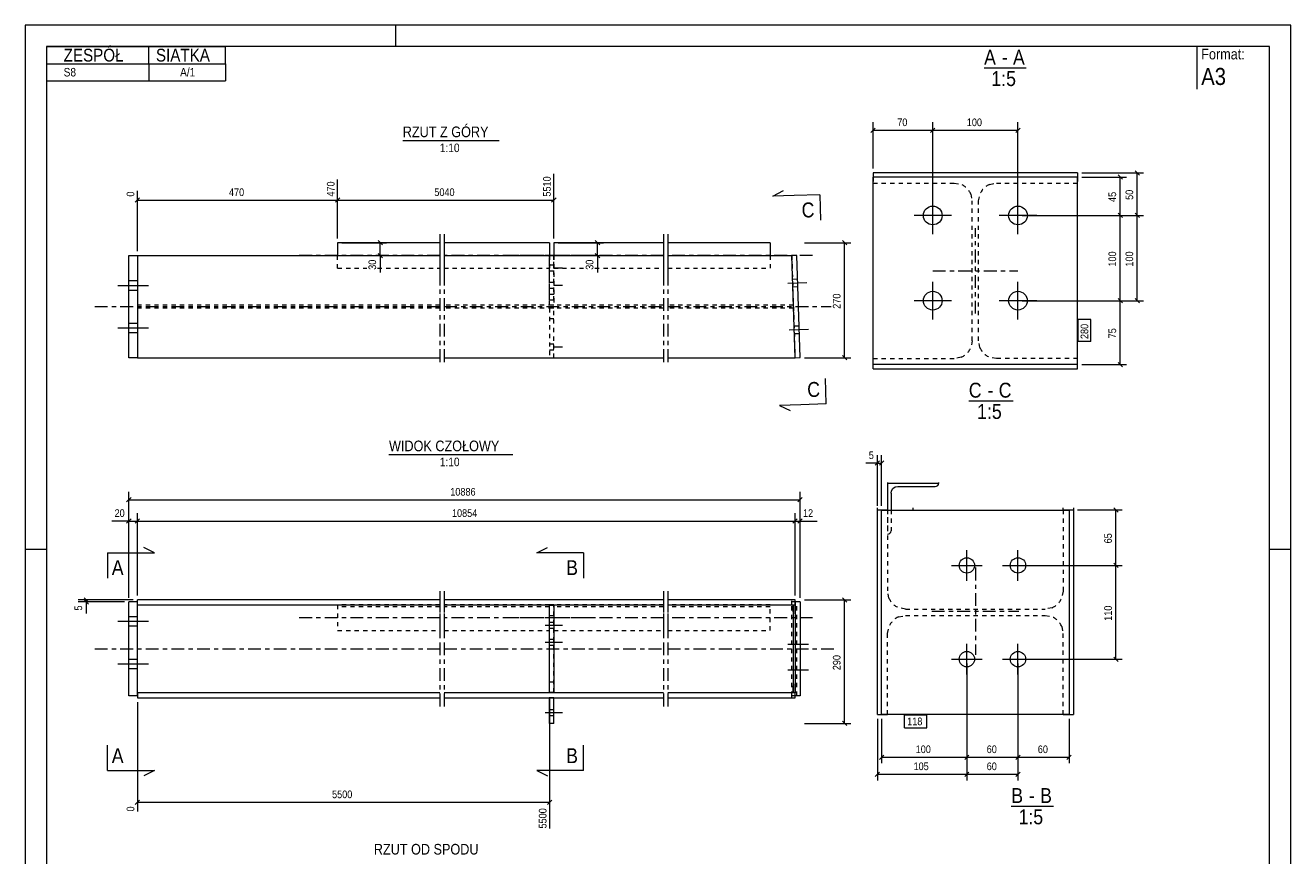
# Model space of a CAD drawing. Header units: millimetres. Extents: x 0 to 297, y 0 to 420.
# Tile 2 of 2: x 0 to 297, y 225 to 420. Entities that reach past the tile are written whole.
import ezdxf

# ---------------------------------------------------------------- set-up
doc = ezdxf.new("R2010")
doc.units = ezdxf.units.MM
for name, pattern in [('XKITLINE00', [0]), ('XKITLINE01', [4, 1, -1, 1, -1]), ('XKITLINE02', [4, 2, -2]), ('XKITLINE03', [6, 3, -1, 1, -1])]:
    doc.linetypes.add(name, pattern=pattern)
for name, color, linetype, lineweight in [('Arkusz rysunku', 3, 'Continuous', 0), ('Element', 2, 'Continuous', 0), ('Inny typ obiektu', 7, 'Continuous', 0), ('Przekrój', 7, 'Continuous', 0), ('Wymiar', 4, 'Continuous', 0), ('Znak elementu', 2, 'Continuous', 0), ('Śruba', 3, 'Continuous', 0)]:
    doc.layers.add(name, color=color, linetype=linetype, lineweight=lineweight)
doc.styles.add('ARIAL', font='ARIAL.TTF')

msp = doc.modelspace()

# ---------------------------------------------------------------- linework, layer by layer
at = {"layer": 'Arkusz rysunku', "linetype": 'XKITLINE00', "lineweight": 0}
for p, q in [((297, 420), (0, 420)), ((0, 420), (0, 0)), ((87, 415), (87, 420)), ((297, 0), (297, 420)), ((292, 415), (5, 415)), ((5, 415), (5, 5)), ((292, 5), (292, 415)), ((5, 297), (0, 297)), ((297, 297), (292, 297))]:
    msp.add_line(p, q, dxfattribs=at)
at = {"layer": 'Element', "linetype": 'XKITLINE00', "lineweight": 0}
for p, q in [((246.99, 385.38), (198.99, 385.38)), ((198.99, 385.38), (198.99, 384.38)), ((198.99, 340.38), (198.99, 384.38)), ((246.99, 384.38), (198.99, 384.38)), ((246.99, 385.38), (246.99, 384.38)), ((246.99, 340.38), (246.99, 384.38)), ((97.3, 368.98), (73.3, 368.98)), ((73.3, 368.98), (73.3, 365.98)), ((123.05, 368.98), (98.3, 368.98)), ((123.05, 368.98), (123.05, 365.98)), ((149.8, 368.98), (124.05, 368.98)), ((124.05, 368.98), (124.05, 365.98)), ((174.8, 368.98), (150.8, 368.98)), ((174.8, 368.98), (174.8, 365.98)), ((24.3, 365.98), (26.3, 365.98)), ((24.3, 341.98), (24.3, 365.98)), ((26.3, 365.98), (26.3, 341.98)), ((26.3, 365.98), (97.3, 365.98)), ((98.3, 365.98), (149.8, 365.98)), ((150.8, 365.98), (179.9, 365.98)), ((181.1, 366.01), (179.9, 365.97)), ((180.66, 341.98), (179.9, 365.98)), ((181.86, 342.02), (181.1, 366.01)), ((26.3, 341.98), (24.3, 341.98)), ((26.3, 341.98), (97.3, 341.98)), ((98.3, 341.98), (149.8, 341.98)), ((150.8, 341.98), (180.66, 341.98)), ((180.66, 341.99), (181.86, 342.02)), ((246.99, 340.38), (198.99, 340.38)), ((198.99, 339.38), (198.99, 340.38)), ((198.99, 339.38), (246.99, 339.38)), ((246.99, 339.38), (246.99, 340.38)), ((202.39, 312.75), (202.39, 306.59)), ((202.39, 312.59), (214.39, 312.59)), ((213.59, 311.79), (213.89, 311.85)), ((213.89, 311.85), (214.15, 312.02)), ((214.15, 312.02), (214.32, 312.28)), ((214.32, 312.28), (214.39, 312.59)), ((214.39, 312.59), (214.39, 312.75)), ((203.19, 310.19), (203.31, 310.8)), ((203.19, 310.19), (203.19, 306.26)), ((203.31, 310.8), (203.65, 311.32)), ((203.65, 311.32), (204.17, 311.67)), ((204.17, 311.67), (204.79, 311.79)), ((204.79, 311.79), (213.59, 311.79)), ((199.99, 306.27), (199.99, 306.75)), ((199.99, 258.25), (199.99, 306.27)), ((199.99, 306.27), (202.39, 306.27)), ((200.99, 306.26), (244.99, 306.26)), ((200.99, 258.26), (200.99, 306.26)), ((202.39, 306.59), (202.39, 306.26)), ((243.59, 306.27), (243.59, 306.75)), ((243.59, 306.26), (243.59, 306.27)), ((243.59, 306.27), (245.99, 306.27)), ((244.99, 306.26), (244.99, 258.26)), ((245.99, 306.75), (245.99, 258.25)), ((26.3, 283.98), (26.3, 285.18)), ((97.3, 285.18), (26.3, 285.18)), ((149.8, 285.18), (98.3, 285.18)), ((180.66, 285.18), (150.8, 285.18)), ((180.66, 283.98), (180.66, 285.18)), ((24.3, 262.68), (24.3, 284.68)), ((26.3, 284.68), (24.3, 284.68)), ((26.3, 262.68), (26.3, 284.68)), ((26.3, 283.98), (97.3, 283.98)), ((98.3, 283.98), (149.8, 283.98)), ((123.05, 263.38), (123.05, 283.98)), ((124.05, 283.98), (124.05, 263.38)), ((150.8, 283.98), (180.66, 283.98)), ((180.3, 282.68), (180.29, 281.88)), ((180.31, 283.36), (180.3, 282.68)), ((180.33, 283.82), (180.31, 283.36)), ((180.36, 283.98), (180.33, 283.82)), ((181.86, 284.68), (180.66, 284.68)), ((180.66, 283.98), (180.66, 263.38)), ((181.86, 284.68), (181.86, 262.68)), ((180.29, 265.48), (180.29, 281.88)), ((180.29, 265.48), (180.3, 264.67)), ((180.3, 264.67), (180.31, 263.99)), ((26.3, 262.68), (24.3, 262.68)), ((26.3, 263.38), (26.3, 262.18)), ((97.3, 263.38), (26.3, 263.38)), ((26.3, 262.18), (97.3, 262.18)), ((149.8, 263.38), (98.3, 263.38)), ((98.3, 262.18), (149.8, 262.18)), ((123.05, 256.18), (123.05, 262.18)), ((124.05, 256.18), (124.05, 262.18)), ((180.66, 263.38), (150.8, 263.38)), ((150.8, 262.18), (180.66, 262.18)), ((180.31, 263.99), (180.33, 263.54)), ((180.33, 263.54), (180.36, 263.38)), ((180.66, 262.18), (180.66, 263.38)), ((181.86, 262.68), (180.66, 262.68)), ((124.05, 256.18), (123.05, 256.18)), ((199.99, 258.25), (202.39, 258.25)), ((244.99, 258.26), (200.99, 258.26)), ((202.39, 258.25), (202.39, 258.26)), ((243.59, 258.25), (243.59, 258.26)), ((243.59, 258.25), (245.99, 258.25))]:
    msp.add_line(p, q, dxfattribs=at)
at = {"layer": 'Element', "linetype": 'XKITLINE01', "lineweight": 0}
for p, q in [((198.99, 384.38), (198.99, 382.98)), ((246.99, 384.38), (246.99, 382.98)), ((198.99, 382.98), (218.04, 382.98)), ((218.04, 382.98), (219.64, 382.66)), ((221.92, 380.39), (222.24, 378.78)), ((223.74, 378.78), (224.05, 380.39)), ((226.33, 382.66), (227.94, 382.98)), ((227.94, 382.98), (246.99, 382.98)), ((222.24, 345.98), (222.24, 378.78)), ((223.74, 345.98), (223.74, 378.78)), ((26.3, 365.98), (26.3, 341.98)), ((73.3, 362.98), (73.3, 365.98)), ((124.05, 365.98), (123.05, 365.98)), ((123.05, 355.48), (123.05, 365.98)), ((123.05, 365.98), (123.05, 362.98)), ((123.05, 354.35), (123.05, 365.95)), ((123.05, 365.95), (124.05, 365.95)), ((124.05, 355.48), (124.05, 365.98)), ((124.05, 362.98), (124.05, 365.98)), ((124.05, 365.95), (124.05, 354.35)), ((174.8, 365.98), (174.8, 362.98)), ((179.9, 365.97), (180.66, 341.99)), ((73.3, 362.98), (80.18, 362.98)), ((82.7, 362.98), (97.3, 362.98)), ((98.3, 362.98), (123.05, 362.98)), ((124.05, 362.98), (131.18, 362.98)), ((133.7, 362.98), (149.8, 362.98)), ((150.8, 362.98), (174.8, 362.98)), ((124.05, 356.85), (123.05, 356.85)), ((97.3, 354.35), (26.3, 354.35)), ((97.3, 353.6), (26.3, 353.6)), ((149.8, 354.35), (98.3, 354.35)), ((149.8, 353.6), (98.3, 353.6)), ((124.05, 355.48), (123.05, 355.48)), ((124.05, 354.35), (123.05, 354.35)), ((124.05, 353.6), (123.05, 353.6)), ((123.05, 353.6), (123.05, 342)), ((124.05, 342), (124.05, 353.6)), ((180.27, 354.35), (150.8, 354.35)), ((180.29, 353.6), (150.8, 353.6)), ((124.05, 351.1), (123.05, 351.1)), ((222.24, 345.98), (221.92, 344.37)), ((224.05, 344.37), (223.74, 345.98)), ((123.05, 342), (124.05, 342)), ((198.99, 341.78), (218.04, 341.78)), ((198.99, 340.38), (198.99, 341.78)), ((219.64, 342.1), (218.04, 341.78)), ((227.94, 341.78), (226.33, 342.1)), ((246.99, 341.78), (227.94, 341.78)), ((246.99, 340.38), (246.99, 341.78)), ((202.39, 306.75), (202.39, 306.59)), ((202.39, 306.59), (202.39, 300.6)), ((202.39, 306.26), (202.39, 287.21)), ((203.19, 306.26), (203.19, 301.39)), ((243.59, 306.26), (243.59, 287.21)), ((202.39, 300.6), (202.69, 300.66)), ((202.69, 300.66), (202.95, 300.83)), ((202.95, 300.83), (203.12, 301.09)), ((203.12, 301.09), (203.19, 301.39)), ((179.9, 283.98), (179.9, 285.18)), ((202.7, 285.6), (202.39, 287.21)), ((243.59, 287.21), (243.27, 285.6)), ((26.3, 263.38), (26.3, 283.98)), ((97.3, 283.98), (73.3, 283.98)), ((73.3, 283.98), (73.3, 277.98)), ((97.3, 283.58), (73.3, 283.58)), ((123.05, 283.98), (98.3, 283.98)), ((123.05, 283.58), (98.3, 283.58)), ((123.05, 277.98), (123.05, 283.98)), ((124.05, 283.98), (123.05, 283.98)), ((123.05, 263.43), (123.05, 283.93)), ((123.05, 283.93), (124.05, 283.93)), ((149.8, 283.98), (124.05, 283.98)), ((124.05, 283.98), (124.05, 277.98)), ((124.05, 263.43), (124.05, 283.93)), ((149.8, 283.58), (124.05, 283.58)), ((174.8, 283.98), (150.8, 283.98)), ((174.8, 283.58), (150.8, 283.58)), ((174.8, 277.98), (174.8, 283.98)), ((180.66, 284.68), (179.9, 284.68)), ((179.9, 262.68), (179.9, 284.68)), ((180.23, 283.82), (180.2, 283.98)), ((180.25, 283.36), (180.23, 283.82)), ((180.26, 282.68), (180.25, 283.36)), ((180.27, 281.88), (180.26, 282.68)), ((180.66, 284.68), (180.66, 283.98)), ((181.1, 262.68), (181.1, 284.68)), ((206.59, 283.01), (204.98, 283.33)), ((206.59, 283.01), (239.39, 283.01)), ((240.99, 283.33), (239.39, 283.01)), ((123.05, 281.48), (124.05, 281.48)), ((124.05, 281.43), (123.05, 281.43)), ((180.27, 265.48), (180.27, 281.88)), ((204.98, 281.19), (206.59, 281.51)), ((206.59, 281.51), (239.39, 281.51)), ((239.39, 281.51), (240.99, 281.19)), ((73.3, 277.98), (97.3, 277.98)), ((98.3, 277.98), (123.05, 277.98)), ((124.05, 277.98), (149.8, 277.98)), ((150.8, 277.98), (174.8, 277.98)), ((202.39, 277.31), (202.7, 278.92)), ((202.39, 258.26), (202.39, 277.31)), ((243.27, 278.92), (243.59, 277.31)), ((243.59, 258.26), (243.59, 277.31)), ((26.3, 263.38), (26.3, 264.67)), ((123.05, 265.93), (124.05, 265.93)), ((124.05, 265.88), (123.05, 265.88)), ((180.25, 263.99), (180.26, 264.67)), ((180.26, 264.67), (180.27, 265.48)), ((124.05, 263.43), (123.05, 263.43)), ((124.05, 263.38), (123.05, 263.38)), ((124.05, 262.18), (123.05, 262.18)), ((179.9, 262.18), (179.9, 263.38)), ((180.66, 262.68), (179.9, 262.68)), ((180.2, 263.38), (180.23, 263.54)), ((180.23, 263.54), (180.25, 263.99)), ((180.66, 262.68), (180.66, 263.38))]:
    msp.add_line(p, q, dxfattribs=at)
at = {"layer": 'Element', "linetype": 'XKITLINE03', "lineweight": 0}
for p, q in [((222.99, 352.38), (222.99, 372.38)), ((97.3, 370.98), (97.3, 360.98)), ((98.3, 370.98), (98.3, 360.98)), ((149.8, 370.98), (149.8, 360.98)), ((150.8, 370.98), (150.8, 360.98)), ((97.3, 365.98), (63.3, 365.98)), ((97.3, 367.98), (97.3, 339.98)), ((98.3, 367.98), (98.3, 339.98)), ((133.05, 365.98), (98.3, 365.98)), ((149.8, 365.98), (114.05, 365.98)), ((149.8, 367.98), (149.8, 339.98)), ((150.8, 367.98), (150.8, 339.98)), ((184.8, 365.98), (150.8, 365.98)), ((212.99, 362.38), (232.99, 362.38)), ((16.3, 353.98), (97.3, 353.98)), ((98.3, 353.98), (149.8, 353.98)), ((150.8, 353.98), (189.18, 353.98)), ((208.39, 306.28), (208.39, 306.75)), ((222.99, 292.74), (222.99, 272.26)), ((97.3, 287.18), (97.3, 260.18)), ((97.3, 285.98), (97.3, 275.98)), ((98.3, 287.18), (98.3, 260.18)), ((98.3, 285.98), (98.3, 275.98)), ((149.8, 287.18), (149.8, 260.18)), ((149.8, 285.98), (149.8, 275.98)), ((150.8, 287.18), (150.8, 260.18)), ((150.8, 285.98), (150.8, 275.98)), ((212.75, 282.5), (233.22, 282.5)), ((97.3, 280.98), (63.3, 280.98)), ((133.05, 280.98), (98.3, 280.98)), ((149.8, 280.98), (114.05, 280.98)), ((184.8, 280.98), (150.8, 280.98)), ((16.3, 273.68), (97.3, 273.68)), ((98.3, 273.68), (149.8, 273.68)), ((150.8, 273.68), (190.28, 273.68))]:
    msp.add_line(p, q, dxfattribs=at)
at = {"layer": 'Element', "linetype": 'XKITLINE01', "lineweight": 0}
for centre, start, end in [((218.04, 378.78), 22.5, 67.5), ((227.94, 378.78), 112.5, 157.5), ((218.04, 345.98), 292.5, 337.5), ((227.94, 345.98), 202.5, 247.5), ((206.59, 287.21), 202.4859, 247.4859), ((239.38, 287.21), 292.5141, 337.5141), ((206.59, 277.31), 112.5141, 157.5141), ((239.38, 277.31), 22.4859, 67.4859)]:
    msp.add_arc(centre, 4.2, start, end, dxfattribs=at)
at = {"layer": 'Inny typ obiektu', "linetype": 'XKITLINE00', "lineweight": 0}
for p, q in [((5, 415), (47, 415)), ((5, 415), (5, 411)), ((29, 411), (29, 415)), ((47, 411), (47, 415)), ((275, 415), (275, 405)), ((5, 411), (47, 411)), ((5, 411), (5, 407)), ((29, 411), (29, 407)), ((47, 411), (47, 407)), ((225.04, 410), (234.93, 410)), ((5, 407), (47, 407)), ((88.6, 393), (111.2, 393)), ((221.45, 331.88), (231.84, 331.88)), ((85.36, 319.3), (114.44, 319.3)), ((231.42, 236.76), (241.3, 236.76))]:
    msp.add_line(p, q, dxfattribs=at)
at = {"layer": 'Przekrój', "linetype": 'XKITLINE00', "lineweight": 0}
for p, q in [((175.46, 379.91), (177.92, 381.24)), ((186.46, 380.26), (180.46, 380.07)), ((186.46, 380.26), (186.65, 374.26)), ((180.46, 380.07), (175.46, 379.91)), ((188, 331.14), (187.81, 337.14)), ((182, 330.95), (177.01, 330.79)), ((177.01, 330.79), (179.54, 329.62)), ((188, 331.14), (182, 330.95)), ((30.3, 296.24), (27.8, 297.49)), ((120.05, 296.24), (122.55, 297.49)), ((19.3, 296.24), (19.3, 290.24)), ((19.3, 296.24), (25.3, 296.24)), ((25.3, 296.24), (30.3, 296.24)), ((125.05, 296.24), (120.05, 296.24)), ((131.05, 296.24), (125.05, 296.24)), ((131.05, 296.24), (131.05, 290.24)), ((19.3, 245.11), (19.3, 251.11)), ((131.05, 245.11), (131.05, 251.11)), ((19.3, 245.11), (25.3, 245.11)), ((25.3, 245.11), (30.3, 245.11)), ((30.3, 245.11), (27.8, 243.86)), ((120.05, 245.11), (122.55, 243.86)), ((125.05, 245.11), (120.05, 245.11)), ((131.05, 245.11), (125.05, 245.11))]:
    msp.add_line(p, q, dxfattribs=at)
at = {"layer": 'Wymiar', "linetype": 'XKITLINE00', "lineweight": 0}
for p, q in [((199.49, 395.89), (198.48, 394.87)), ((198.99, 386.38), (198.99, 397.24)), ((198.99, 395.38), (212.99, 395.38)), ((213.49, 395.89), (212.48, 394.87)), ((213.49, 395.89), (212.48, 394.87)), ((212.99, 376.38), (212.99, 397.24)), ((212.99, 376.38), (212.99, 397.24)), ((212.99, 395.38), (232.99, 395.38)), ((233.49, 395.89), (232.48, 394.87)), ((232.99, 376.38), (232.99, 397.24)), ((73.3, 369.98), (73.3, 383.8)), ((73.3, 369.98), (73.3, 383.8)), ((124.05, 369.98), (124.05, 385.14)), ((247.99, 385.38), (262.43, 385.38)), ((247.99, 384.38), (258.43, 384.38)), ((256.48, 384.89), (257.49, 383.87)), ((256.99, 375.38), (256.99, 384.38)), ((260.48, 385.89), (261.49, 384.87)), ((260.99, 375.38), (260.99, 385.38)), ((26.3, 366.98), (26.3, 381.13)), ((26.81, 379.49), (25.79, 378.47)), ((26.3, 378.98), (73.3, 378.98)), ((73.81, 379.49), (72.79, 378.47)), ((73.81, 379.49), (72.79, 378.47)), ((73.3, 378.98), (124.05, 378.98)), ((124.56, 379.49), (123.54, 378.47)), ((233.99, 375.38), (262.43, 375.38)), ((233.99, 375.38), (262.43, 375.38)), ((233.99, 375.38), (258.43, 375.38)), ((233.99, 375.38), (258.43, 375.38)), ((256.48, 375.89), (257.49, 374.87)), ((256.48, 375.89), (257.49, 374.87)), ((256.99, 355.38), (256.99, 375.38)), ((260.48, 375.89), (261.49, 374.87)), ((260.48, 375.89), (261.49, 374.87)), ((260.99, 355.38), (260.99, 375.38)), ((74.3, 368.98), (84.74, 368.98)), ((82.79, 369.49), (83.81, 368.47)), ((83.3, 365.98), (83.3, 368.98)), ((125.05, 368.98), (135.74, 368.98)), ((133.79, 369.49), (134.81, 368.47)), ((134.3, 365.98), (134.3, 368.98)), ((182.86, 368.98), (193.74, 368.98)), ((191.79, 369.49), (192.81, 368.47)), ((192.3, 341.98), (192.3, 368.98)), ((74.3, 365.98), (84.74, 365.98)), ((82.79, 366.49), (83.81, 365.47)), ((83.3, 365.98), (83.3, 361.96)), ((83.3, 365.98), (83.3, 361.96)), ((125.05, 365.98), (135.74, 365.98)), ((133.79, 366.49), (134.81, 365.47)), ((134.3, 365.98), (134.3, 361.96)), ((134.3, 365.98), (134.3, 361.96)), ((233.99, 355.38), (262.43, 355.38)), ((233.99, 355.38), (258.43, 355.38)), ((233.99, 355.38), (258.43, 355.38)), ((256.48, 355.89), (257.49, 354.87)), ((256.48, 355.89), (257.49, 354.87)), ((256.99, 340.38), (256.99, 355.38)), ((260.48, 355.89), (261.49, 354.87)), ((182.86, 341.98), (193.74, 341.98)), ((191.79, 342.49), (192.81, 341.47)), ((247.99, 340.38), (258.43, 340.38)), ((256.48, 340.89), (257.49, 339.87)), ((199.99, 307.27), (199.99, 319.12)), ((200.99, 307.26), (200.99, 319.12)), ((199.99, 317.26), (197.3, 317.26)), ((199.99, 317.26), (197.3, 317.26)), ((200.49, 317.77), (199.48, 316.75)), ((199.99, 317.26), (200.99, 317.26)), ((201.49, 317.77), (200.48, 316.75)), ((24.81, 309.19), (23.79, 308.17)), ((24.3, 285.68), (24.3, 310.54)), ((182.36, 309.19), (181.35, 308.17)), ((181.86, 285.68), (181.86, 310.54)), ((24.3, 308.68), (181.86, 308.68)), ((246.99, 306.27), (257.43, 306.27)), ((255.48, 306.78), (256.49, 305.76)), ((255.99, 293.26), (255.99, 306.27)), ((24.3, 303.68), (20.28, 303.68)), ((24.3, 303.68), (20.28, 303.68)), ((24.81, 304.19), (23.79, 303.17)), ((24.3, 285.68), (24.3, 305.54)), ((24.3, 303.68), (26.3, 303.68)), ((26.81, 304.19), (25.79, 303.17)), ((26.81, 304.19), (25.79, 303.17)), ((26.3, 286.18), (26.3, 305.54)), ((26.3, 286.18), (26.3, 305.54)), ((26.3, 303.68), (180.66, 303.68)), ((181.17, 304.19), (180.15, 303.17)), ((181.17, 304.19), (180.15, 303.17)), ((180.66, 286.18), (180.66, 305.54)), ((180.66, 286.18), (180.66, 305.54)), ((180.66, 303.68), (181.86, 303.68)), ((182.36, 304.19), (181.35, 303.17)), ((181.86, 285.68), (181.86, 305.54)), ((181.86, 303.68), (185.88, 303.68)), ((181.86, 303.68), (185.88, 303.68)), ((233.99, 293.26), (257.43, 293.26)), ((233.99, 293.26), (257.43, 293.26)), ((255.48, 293.77), (256.49, 292.75)), ((255.48, 293.77), (256.49, 292.75)), ((255.99, 271.26), (255.99, 293.26)), ((25.3, 285.18), (12.44, 285.18)), ((13.79, 285.69), (14.81, 284.67)), ((13.79, 285.19), (14.81, 284.17)), ((14.3, 284.68), (14.3, 285.18)), ((182.86, 285.18), (193.74, 285.18)), ((191.79, 285.69), (192.81, 284.67)), ((192.3, 256.18), (192.3, 285.18)), ((23.3, 284.68), (12.44, 284.68)), ((14.3, 284.68), (14.3, 281.99)), ((14.3, 284.68), (14.3, 281.99)), ((233.99, 271.26), (257.43, 271.26)), ((255.48, 271.77), (256.49, 270.75)), ((220.99, 270.26), (220.99, 242.82)), ((220.99, 270.26), (220.99, 242.82)), ((220.99, 270.26), (220.99, 246.82)), ((220.99, 270.26), (220.99, 246.82)), ((232.99, 270.26), (232.99, 242.82)), ((232.99, 270.26), (232.99, 246.82)), ((232.99, 270.26), (232.99, 246.82)), ((123.05, 262.38), (123.05, 231.52)), ((26.3, 261.18), (26.3, 235.52)), ((182.86, 256.18), (193.74, 256.18)), ((191.79, 256.69), (192.81, 255.67)), ((199.99, 257.25), (199.99, 242.82)), ((200.99, 257.26), (200.99, 246.82)), ((244.99, 257.26), (244.99, 246.82)), ((201.49, 248.77), (200.48, 247.75)), ((200.99, 248.26), (220.99, 248.26)), ((221.49, 248.77), (220.48, 247.75)), ((221.49, 248.77), (220.48, 247.75)), ((220.99, 248.26), (232.99, 248.26)), ((233.49, 248.77), (232.48, 247.75)), ((233.49, 248.77), (232.48, 247.75)), ((232.99, 248.26), (244.99, 248.26)), ((245.49, 248.77), (244.48, 247.75)), ((200.49, 244.77), (199.48, 243.75)), ((199.99, 244.26), (220.99, 244.26)), ((221.49, 244.77), (220.48, 243.75)), ((221.49, 244.77), (220.48, 243.75)), ((220.99, 244.26), (232.99, 244.26)), ((233.49, 244.77), (232.48, 243.75)), ((26.81, 238.19), (25.79, 237.17)), ((26.3, 237.68), (123.05, 237.68)), ((123.56, 238.19), (122.54, 237.17))]:
    msp.add_line(p, q, dxfattribs=at)
at = {"layer": 'Znak elementu', "linetype": 'XKITLINE00', "lineweight": 0}
for p, q in [((247.09, 345.78), (247.09, 350.99)), ((250.09, 350.99), (247.09, 350.99)), ((250.09, 345.78), (250.09, 350.99)), ((250.09, 345.78), (247.09, 345.78)), ((206.39, 258.16), (211.59, 258.16)), ((206.39, 255.16), (206.39, 258.16)), ((211.59, 255.16), (211.59, 258.16)), ((206.39, 255.16), (211.59, 255.16))]:
    msp.add_line(p, q, dxfattribs=at)
at = {"layer": 'Śruba', "linetype": 'XKITLINE00', "lineweight": 0}
for p, q in [((212.99, 370.98), (212.99, 379.78)), ((232.99, 370.98), (232.99, 379.78)), ((217.39, 375.38), (208.59, 375.38)), ((237.39, 375.38), (228.59, 375.38)), ((24.3, 360.08), (26.3, 360.08)), ((24.3, 360.08), (26.3, 360.08)), ((183.46, 359.58), (178.96, 359.44)), ((183.46, 359.58), (178.96, 359.44)), ((181.28, 360.41), (180.08, 360.38)), ((181.28, 360.41), (180.08, 360.38)), ((212.99, 350.98), (212.99, 359.78)), ((232.99, 350.98), (232.99, 359.78)), ((21.7, 358.98), (28.9, 358.98)), ((21.7, 358.98), (28.9, 358.98)), ((24.3, 357.88), (26.3, 357.88)), ((24.3, 357.88), (26.3, 357.88)), ((181.33, 358.62), (180.14, 358.58)), ((181.33, 358.62), (180.14, 358.58)), ((217.39, 355.38), (208.59, 355.38)), ((237.39, 355.38), (228.59, 355.38)), ((21.7, 348.98), (28.9, 348.98)), ((21.7, 348.98), (28.9, 348.98)), ((24.3, 350.08), (26.3, 350.08)), ((24.3, 350.08), (26.3, 350.08)), ((24.3, 347.88), (26.3, 347.88)), ((24.3, 347.88), (26.3, 347.88)), ((183.8, 348.59), (179.3, 348.45)), ((183.8, 348.59), (179.3, 348.45)), ((181.62, 349.42), (180.42, 349.38)), ((181.62, 349.42), (180.42, 349.38)), ((181.68, 347.62), (180.48, 347.58)), ((181.68, 347.62), (180.48, 347.58)), ((220.99, 289.66), (220.99, 296.86)), ((232.99, 289.66), (232.99, 296.86)), ((217.39, 293.26), (224.59, 293.26)), ((229.39, 293.26), (236.59, 293.26)), ((21.7, 280.18), (28.9, 280.18)), ((21.7, 280.18), (28.9, 280.18)), ((24.3, 281.28), (26.3, 281.28)), ((24.3, 281.28), (26.3, 281.28)), ((124.05, 279.88), (123.05, 279.88)), ((24.3, 279.08), (26.3, 279.08)), ((24.3, 279.08), (26.3, 279.08)), ((126.05, 279.18), (122.05, 279.18)), ((124.05, 278.48), (123.05, 278.48)), ((126.05, 275.18), (122.05, 275.18)), ((124.05, 275.88), (123.05, 275.88)), ((124.05, 274.48), (123.05, 274.48)), ((183.46, 274.68), (178.96, 274.68)), ((183.8, 274.68), (179.3, 274.68)), ((220.99, 267.66), (220.99, 274.86)), ((232.99, 267.66), (232.99, 274.86)), ((24.3, 271.28), (26.3, 271.28)), ((24.3, 271.28), (26.3, 271.28)), ((217.39, 271.26), (224.59, 271.26)), ((229.39, 271.26), (236.59, 271.26)), ((21.7, 270.18), (28.9, 270.18)), ((21.7, 270.18), (28.9, 270.18)), ((24.3, 269.08), (26.3, 269.08)), ((24.3, 269.08), (26.3, 269.08)), ((183.46, 268.68), (178.96, 268.68)), ((183.8, 268.68), (179.3, 268.68)), ((126.05, 258.68), (122.05, 258.68)), ((126.05, 258.68), (122.05, 258.68)), ((124.05, 259.38), (123.05, 259.38)), ((124.05, 259.38), (123.05, 259.38)), ((124.05, 257.98), (123.05, 257.98)), ((124.05, 257.98), (123.05, 257.98))]:
    msp.add_line(p, q, dxfattribs=at)
at = {"layer": 'Śruba', "linetype": 'XKITLINE02', "lineweight": 0}
for p, q in [((126.05, 362.98), (122.05, 362.98)), ((124.05, 363.68), (123.05, 363.68)), ((124.05, 362.28), (123.05, 362.28)), ((124.05, 359.68), (123.05, 359.68)), ((126.05, 358.98), (122.05, 358.98)), ((124.05, 358.28), (123.05, 358.28)), ((124.05, 345.2), (123.05, 345.2)), ((124.05, 345.2), (123.05, 345.2)), ((126.05, 344.5), (122.05, 344.5)), ((126.05, 344.5), (122.05, 344.5)), ((124.05, 343.8), (123.05, 343.8)), ((124.05, 343.8), (123.05, 343.8))]:
    msp.add_line(p, q, dxfattribs=at)
at = {"layer": 'Śruba', "linetype": 'XKITLINE00', "lineweight": 0}
for centre, radius in [((212.99, 375.38), 2.2), ((232.99, 375.38), 2.2), ((212.99, 355.38), 2.2), ((232.99, 355.38), 2.2), ((220.99, 293.26), 1.8), ((232.99, 293.26), 1.8), ((220.99, 271.26), 1.8), ((232.99, 271.26), 1.8)]:
    msp.add_circle(centre, radius, dxfattribs=at)

# ---------------------------------------------------------------- texts
at = {"layer": 'Inny typ obiektu', "style": 'ARIAL', "width": 0.85}
for s, height, p in [('ZESPÓŁ', 3, (9, 411.5)), ('SIATKA', 3, (30.66, 411.5)), ('A', 3.5, (225.04, 410.75)), ('A', 3.5, (231.81, 410.75)), ('Format:', 2.5, (276, 412)), ('S8', 2, (9, 408)), ('A/1', 2, (36.33, 408)), ('-', 3.5, (229.21, 410.75)), ('A3', 4, (276, 406)), ('1:5', 3.5, (226.74, 405.75)), ('RZUT Z GÓRY', 2.5, (88.6, 393.75)), ('1:10', 2, (97.3, 390.25)), ('C', 3.5, (221.45, 332.63)), ('C', 3.5, (228.47, 332.63)), ('-', 3.5, (225.87, 332.63)), ('1:5', 3.5, (223.4, 327.63)), ('WIDOK CZOŁOWY', 2.5, (85.36, 320.05)), ('1:10', 2, (97.3, 316.55)), ('B', 3.5, (231.42, 237.51)), ('B', 3.5, (238.19, 237.51)), ('-', 3.5, (235.58, 237.51)), ('1:5', 3.5, (233.12, 232.51)), ('RZUT OD SPODU', 2.5, (81.8, 225.41))]:
    msp.add_text(s, height=height, dxfattribs=at).set_placement(p)
at = {"layer": 'Przekrój', "style": 'ARIAL', "width": 0.85}
for p in [(182.26, 374.88), (183.58, 332.75)]:
    msp.add_text('C', height=3.5, rotation=1.7991, dxfattribs=at).set_placement(p)
for s, p in [('A', (20.3, 290.99)), ('B', (126.94, 290.99)), ('A', (20.3, 246.86)), ('B', (126.94, 246.86))]:
    msp.add_text(s, height=3.5, dxfattribs=at).set_placement(p)
at = {"layer": 'Wymiar', "style": 'ARIAL', "width": 0.85}
for s, p in [('70', (204.65, 396.34)), ('100', (220.98, 396.34)), ('470', (47.8, 379.94)), ('5040', (96, 379.94)), ('5', (197.97, 318.22)), ('10886', (99.74, 309.64)), ('20', (20.95, 304.64)), ('10854', (100.14, 304.64)), ('12', (182.53, 304.64)), ('100', (208.98, 249.22)), ('60', (225.65, 249.22)), ('60', (237.65, 249.22)), ('105', (208.48, 245.22)), ('60', (225.65, 245.22)), ('5500', (72, 238.64))]:
    msp.add_text(s, height=1.8, dxfattribs=at).set_placement(p)
for s, p in [('470', (72.58, 379.8)), ('5510', (123.33, 379.8)), ('0', (25.58, 379.8)), ('45', (256.03, 378.54)), ('50', (260.03, 379.04)), ('100', (256.03, 363.38)), ('100', (260.03, 363.38)), ('30', (82.34, 362.63)), ('30', (133.34, 362.63)), ('270', (191.34, 353.48)), ('75', (256.03, 346.54)), ('65', (255.03, 298.43)), ('5', (13.34, 282.67)), ('110', (255.03, 280.26)), ('290', (191.34, 268.67)), ('0', (25.58, 235.52)), ('5500', (122.33, 231.52))]:
    msp.add_text(s, height=1.8, rotation=90.0002, dxfattribs=at).set_placement(p)
at = {"layer": 'Znak elementu', "style": 'ARIAL', "width": 0.85}
msp.add_text('280', height=1.8, rotation=90.0002, dxfattribs=at).set_placement((249.49, 346.38))
msp.add_text('118', height=1.8, dxfattribs=at).set_placement((206.99, 255.76))

doc.saveas('drawing.dxf')
